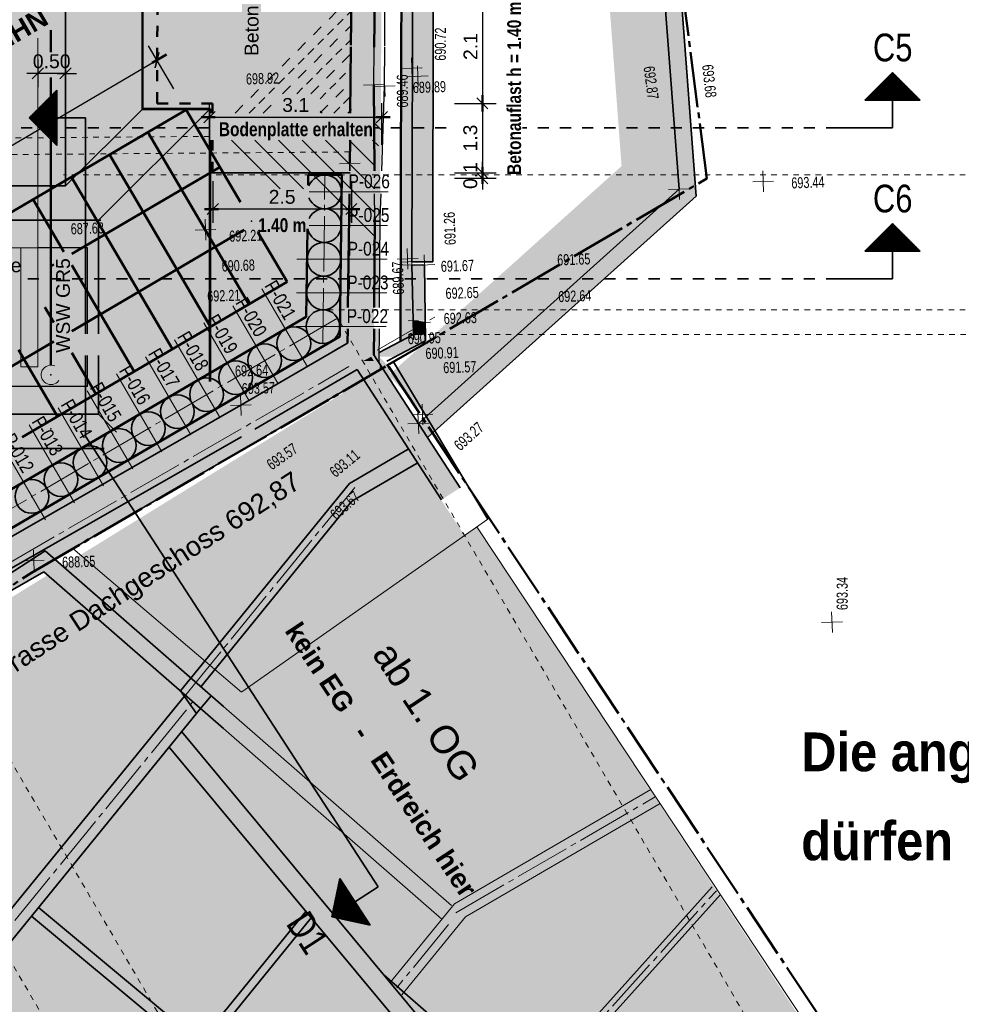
# Model space of a CAD drawing. Header units: metres. Extents: x 1 to 118, y 0 to 84.
# Tile 5 of 24: x 62 to 79, y 16 to 34. Entities that reach past the tile are written whole.
import ezdxf

# ---------------------------------------------------------------- set-up
doc = ezdxf.new("R2010")
doc.units = ezdxf.units.M
for name, pattern in [('ACHSE3', [1.25, 1, -0.1, 0.05, -0.1]), ('DURCHG', [0]), ('GESTR1', [0.4, 0.2, -0.2]), ('GESTR2', [0.25, 0.15, -0.1]), ('GESTR3', [0.2, 0.1, -0.1]), ('PUNKTE', [0.15, 0.05, -0.1])]:
    doc.linetypes.add(name, pattern=pattern)
for name, color, linetype in [('Arbeitsplanie_für_Herstellung_BPW__stat._erf._Anschüttung', 7, 'Continuous'), ('Aushub', 7, 'Continuous'), ('Bestand', 7, 'Continuous'), ('BPW', 7, 'Continuous'), ('BPW-Beschriftung_Pfahlwand', 7, 'Continuous'), ('Dr_nage', 7, 'Continuous'), ('EG-Fundamente', 7, 'Continuous'), ('Gel_nde', 7, 'Continuous'), ('GEOMETRIE', 7, 'Continuous'), ('Grundst_cksgrenze', 7, 'Continuous'), ('H_henkoten', 7, 'Continuous'), ('HILFPU', 7, 'Continuous'), ('Kopfbalken', 7, 'Continuous'), ('Lastverteilungs-Elemente', 7, 'Continuous'), ('MAKET', 7, 'Continuous'), ('Mauern_Bestand', 7, 'Continuous'), ('Nachbargeb_ude', 7, 'Continuous'), ('OG', 7, 'Continuous'), ('SCHNPF', 7, 'Continuous'), ('SCHRAFF', 7, 'Continuous'), ('Spritzbeton', 7, 'Continuous'), ('TEXTE', 7, 'Continuous')]:
    doc.layers.add(name, color=color, linetype=linetype)
doc.styles.add('Arial', font='arial.ttf')
doc.dimstyles.new('ISBSTRICH16E', dxfattribs={"dimtxt": 0.25, "dimasz": 0.1, "dimexe": 0.25, "dimexo": 0, "dimgap": 0.09, "dimtad": 1, "dimdec": 1, "dimzin": 0, "dimdsep": 46, "dimtxsty": 'Arial', "dimblk": 'ID16', "dimblk1": 'ID16', "dimblk2": 'ID16', "dimsah": 1, "dimcen": 0.09, "dimdle": 0.15, "dimclrd": 6, "dimclre": 6, "dimclrt": 6, "dimadec": 1, "dimazin": 0, "dimtfac": 1, "dimtdec": 4, "dimtix": 1, "dimtmove": 2, "dimatfit": 3, "dimfxl": 1, "dimtvp": 0.004, "dimtolj": 1, "dimtzin": 0, "dimarcsym": 0})
doc.dimstyles.new('ISBSTRICH18E', dxfattribs={"dimtxt": 0.25, "dimasz": 0.1, "dimexe": 0.25, "dimexo": 0, "dimgap": 0.09, "dimtad": 1, "dimdec": 1, "dimzin": 0, "dimdsep": 46, "dimtxsty": 'Arial', "dimblk": 'ID18', "dimblk1": 'ID18', "dimblk2": 'ID18', "dimsah": 1, "dimcen": 0.09, "dimdle": 0.15, "dimclrd": 180, "dimclre": 180, "dimclrt": 180, "dimadec": 1, "dimazin": 0, "dimtfac": 1, "dimtdec": 4, "dimtix": 1, "dimtmove": 2, "dimatfit": 3, "dimfxl": 1, "dimtvp": 0.004, "dimtolj": 1, "dimtzin": 0, "dimarcsym": 0})
doc.dimstyles.new('ISBSTRICH2E', dxfattribs={"dimtxt": 0.25, "dimasz": 0.1, "dimexe": 0.25, "dimexo": 0, "dimgap": 0.09, "dimtad": 1, "dimzin": 0, "dimdsep": 46, "dimtxsty": 'Arial', "dimblk": 'ID2', "dimblk1": 'ID2', "dimblk2": 'ID2', "dimsah": 1, "dimcen": 0.09, "dimdle": 0.15, "dimclrd": 1, "dimclre": 1, "dimclrt": 1, "dimazin": 0, "dimtfac": 1, "dimtdec": 4, "dimtix": 1, "dimtmove": 2, "dimatfit": 3, "dimfxl": 1, "dimtvp": 0.004, "dimtolj": 1, "dimtzin": 0, "dimarcsym": 0})
doc.dimstyles.new('ISBSTRICH7E', dxfattribs={"dimtxt": 0.25, "dimasz": 0.1, "dimexe": 0.3, "dimexo": 0, "dimgap": 0.09, "dimtad": 1, "dimzin": 0, "dimdsep": 46, "dimtxsty": 'Arial', "dimblk": 'ID7', "dimblk1": 'ID7', "dimblk2": 'ID7', "dimsah": 1, "dimcen": 0.09, "dimdle": 0.2, "dimclrd": 5, "dimclre": 5, "dimclrt": 5, "dimazin": 0, "dimtfac": 1, "dimtdec": 4, "dimtix": 1, "dimtmove": 2, "dimatfit": 3, "dimfxl": 1, "dimtvp": 0.004, "dimtolj": 1, "dimtzin": 0, "dimarcsym": 0})

# ---------------------------------------------------------------- blocks, each defined once
blk = doc.blocks.new('ID7')
at = {"color": 5, "linetype": 'DURCHG', "lineweight": 35}
blk.add_line((-1, -1), (1, 1), dxfattribs=at)
at = {"color": 5, "linetype": 'DURCHG', "lineweight": 50}
blk.add_line((2, 0), (-1, 0), dxfattribs=at)
blk = doc.blocks.new('*D33')
at = {"layer": 'Defpoints', "color": 0}
for p in [(64.459, 33.221), (64.762, 32.704), (57.172, 28.25)]:
    blk.add_point(p, dxfattribs=at)
at = {"layer": 'MAKET', "color": 5, "lineweight": -2}
for p, q in [((64.762, 32.704), (64.307, 33.48)), ((56.955, 28.818), (64.372, 33.171)), ((57.172, 28.25), (56.717, 29.026))]:
    blk.add_line(p, q, dxfattribs=at)
at = {"layer": 'MAKET', "color": 5, "lineweight": -2, "xscale": 0.1, "yscale": 0.1, "zscale": 0.1}
for p, rotation in [((64.459, 33.221), 30.40390090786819), ((56.869, 28.768), 210.4039009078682)]:
    blk.add_blockref('ID7', p, dxfattribs=dict(at, rotation=rotation))
at = {"layer": 'MAKET', "color": 5, "insert": (60.553, 31.182), "char_height": 0.25, "attachment_point": 5, "rotation": 30.4039, "style": 'Arial'}
blk.add_mtext('\\A1;8.80', dxfattribs=at)
blk = doc.blocks.new('ID2')
at = {"color": 1, "linetype": 'DURCHG', "lineweight": 25}
for p, q in [((-1, -1), (1, 1)), ((1.5, 0), (-1, 0))]:
    blk.add_line(p, q, dxfattribs=at)
blk = doc.blocks.new('*D61')
at = {"layer": 'Defpoints', "color": 0}
for p in [(62.309, 33.233), (62.809, 33.233), (62.309, 32.983)]:
    blk.add_point(p, dxfattribs=at)
at = {"layer": 'MAKET', "color": 1, "lineweight": -2}
for p, q in [((62.309, 33.233), (62.309, 32.733)), ((62.809, 33.233), (62.809, 32.733)), ((62.209, 32.983), (62.109, 32.983)), ((62.809, 32.983), (62.309, 32.983)), ((62.909, 32.983), (63.009, 32.983))]:
    blk.add_line(p, q, dxfattribs=at)
at = {"layer": 'MAKET', "color": 1, "lineweight": -2, "xscale": 0.1, "yscale": 0.1, "zscale": 0.1}
blk.add_blockref('ID2', (62.309, 32.983), dxfattribs=at)
at = {"layer": 'MAKET', "color": 1, "lineweight": -2, "xscale": 0.1, "yscale": 0.1, "zscale": 0.1, "rotation": 180}
blk.add_blockref('ID2', (62.809, 32.983), dxfattribs=at)
at = {"layer": 'MAKET', "color": 1, "insert": (62.559, 33.2), "char_height": 0.25, "attachment_point": 5, "style": 'Arial'}
blk.add_mtext('\\A1;0.50', dxfattribs=at)
blk = doc.blocks.new('ID16')
at = {"color": 6, "linetype": 'DURCHG', "lineweight": 25}
blk.add_line((-1, -1), (1, 1), dxfattribs=at)
at = {"color": 6, "linetype": 'DURCHG', "lineweight": 50}
blk.add_line((1.5, 0), (-1, 0), dxfattribs=at)
blk = doc.blocks.new('*D97')
at = {"layer": 'Defpoints', "color": 0}
for p in [(69.828, 34.492), (69.828, 32.442), (70.328, 32.442)]:
    blk.add_point(p, dxfattribs=at)
at = {"layer": 'MAKET', "color": 6, "lineweight": -2}
for p, q in [((69.828, 34.492), (70.578, 34.492)), ((70.328, 34.392), (70.328, 32.542)), ((69.828, 32.442), (70.578, 32.442))]:
    blk.add_line(p, q, dxfattribs=at)
at = {"layer": 'MAKET', "color": 6, "lineweight": -2, "xscale": 0.1, "yscale": 0.1, "zscale": 0.1}
for p, rotation in [((70.328, 34.492), 90.0000000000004), ((70.328, 32.442), 270.0000000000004)]:
    blk.add_blockref('ID16', p, dxfattribs=dict(at, rotation=rotation))
at = {"layer": 'MAKET', "color": 6, "insert": (70.113, 33.467), "char_height": 0.25, "attachment_point": 5, "rotation": 90, "style": 'Arial'}
blk.add_mtext('\\A1;2.1', dxfattribs=at)
blk = doc.blocks.new('*D98')
at = {"layer": 'Defpoints', "color": 0}
for p in [(69.828, 32.442), (69.828, 31.189), (70.328, 31.189)]:
    blk.add_point(p, dxfattribs=at)
at = {"layer": 'MAKET', "color": 6, "lineweight": -2}
for p, q in [((69.828, 32.442), (70.578, 32.442)), ((70.328, 32.342), (70.328, 31.289)), ((69.828, 31.189), (70.578, 31.189))]:
    blk.add_line(p, q, dxfattribs=at)
at = {"layer": 'MAKET', "color": 6, "lineweight": -2, "xscale": 0.1, "yscale": 0.1, "zscale": 0.1}
for p, rotation in [((70.328, 32.442), 90), ((70.328, 31.189), 270)]:
    blk.add_blockref('ID16', p, dxfattribs=dict(at, rotation=rotation))
at = {"layer": 'MAKET', "color": 6, "insert": (70.111, 31.815), "char_height": 0.25, "attachment_point": 5, "rotation": 90, "style": 'Arial'}
blk.add_mtext('\\A1;1.3', dxfattribs=at)
blk = doc.blocks.new('*D99')
at = {"layer": 'Defpoints', "color": 0}
for p in [(69.828, 31.189), (69.828, 31.089), (70.328, 31.089)]:
    blk.add_point(p, dxfattribs=at)
at = {"layer": 'MAKET', "color": 6, "lineweight": -2}
for p, q in [((70.328, 31.289), (70.328, 31.389)), ((69.828, 31.189), (70.578, 31.189)), ((70.328, 31.189), (70.328, 31.089)), ((69.828, 31.089), (70.578, 31.089)), ((70.328, 30.989), (70.328, 30.889))]:
    blk.add_line(p, q, dxfattribs=at)
at = {"layer": 'MAKET', "color": 6, "lineweight": -2, "xscale": 0.1, "yscale": 0.1, "zscale": 0.1}
for p, rotation in [((70.328, 31.189), 270), ((70.328, 31.089), 90)]:
    blk.add_blockref('ID16', p, dxfattribs=dict(at, rotation=rotation))
at = {"layer": 'MAKET', "color": 6, "insert": (70.111, 31.139), "char_height": 0.25, "attachment_point": 5, "rotation": 90, "style": 'Arial'}
blk.add_mtext('\\A1;0.1', dxfattribs=at)
blk = doc.blocks.new('ID18')
at = {"color": 180, "linetype": 'DURCHG', "lineweight": 25}
blk.add_line((-1, -1), (1, 1), dxfattribs=at)
at = {"color": 180, "linetype": 'DURCHG', "lineweight": 50}
blk.add_line((1.5, 0), (-1, 0), dxfattribs=at)
blk = doc.blocks.new('*D106')
at = {"layer": 'Defpoints', "color": 0}
for p in [(68.515, 32.193), (65.405, 31.693), (68.515, 31.693)]:
    blk.add_point(p, dxfattribs=at)
at = {"layer": 'MAKET', "color": 180, "lineweight": -2}
for p, q in [((65.405, 31.693), (65.405, 32.443)), ((68.515, 31.693), (68.515, 32.443)), ((65.505, 32.193), (68.415, 32.193))]:
    blk.add_line(p, q, dxfattribs=at)
at = {"layer": 'MAKET', "color": 180, "lineweight": -2, "xscale": 0.1, "yscale": 0.1, "zscale": 0.1, "rotation": 180}
blk.add_blockref('ID18', (65.405, 32.193), dxfattribs=at)
at = {"layer": 'MAKET', "color": 180, "lineweight": -2, "xscale": 0.1, "yscale": 0.1, "zscale": 0.1}
blk.add_blockref('ID18', (68.515, 32.193), dxfattribs=at)
at = {"layer": 'MAKET', "color": 180, "insert": (66.96, 32.411), "char_height": 0.25, "attachment_point": 5, "style": 'Arial'}
blk.add_mtext('\\A1;3.1', dxfattribs=at)
blk = doc.blocks.new('*D108')
at = {"layer": 'Defpoints', "color": 0}
for p in [(65.466, 31.035), (67.966, 31.035), (65.466, 30.535)]:
    blk.add_point(p, dxfattribs=at)
at = {"layer": 'MAKET', "color": 6, "lineweight": -2}
for p, q in [((65.466, 31.035), (65.466, 30.285)), ((67.966, 31.035), (67.966, 30.285)), ((67.866, 30.535), (65.566, 30.535))]:
    blk.add_line(p, q, dxfattribs=at)
at = {"layer": 'MAKET', "color": 6, "lineweight": -2, "xscale": 0.1, "yscale": 0.1, "zscale": 0.1, "rotation": 180}
blk.add_blockref('ID16', (65.466, 30.535), dxfattribs=at)
at = {"layer": 'MAKET', "color": 6, "lineweight": -2, "xscale": 0.1, "yscale": 0.1, "zscale": 0.1}
blk.add_blockref('ID16', (67.966, 30.535), dxfattribs=at)
at = {"layer": 'MAKET', "color": 6, "insert": (66.716, 30.752), "char_height": 0.25, "attachment_point": 5, "style": 'Arial'}
blk.add_mtext('\\A1;2.5', dxfattribs=at)

msp = doc.modelspace()

# ---------------------------------------------------------------- hatches: boundary and pattern name
at = {"layer": 'Arbeitsplanie_für_Herstellung_BPW__stat._erf._Anschüttung'}
for color, points in [(9, [(55.495, 31.281), (60.033, 23.548), (67.894, 28.116), (67.966, 31.189), (65.469, 31.189), (65.466, 34.494), (67.966, 34.491), (68.06, 44.581), (64.303, 44.552), (64.263, 36.426), (55.495, 31.281)]), (6, [(64.462, 32.442), (65.466, 32.442), (65.466, 34.494), (64.462, 34.494)])]:
    msp.add_hatch(color=color, dxfattribs=at).paths.add_polyline_path(points)
at = {"layer": 'Aushub'}
for points in [[(63.587, 32.332), (64.189, 32.332), (64.189, 36.382), (63.587, 36.382)], [(64.189, 31.73), (64.817, 31.73), (64.817, 32.332), (64.189, 32.332)], [(64.803, 27.425), (65.405, 27.425), (65.405, 31.868), (64.803, 31.868)], [(59.525, 30.35), (62.809, 30.35), (62.809, 30.952), (59.525, 30.952)], [(58.685, 26.213), (63.405, 26.213), (63.405, 26.815), (58.685, 26.815)]]:
    msp.add_hatch(color=7, dxfattribs=at).paths.add_polyline_path(points)
at = {"layer": 'Bestand'}
for points in [[(68.475, 28.757), (67.903, 28.757), (68.026, 49.116), (66.119, 48.241), (66.118, 49.496), (68.118, 49.512), (68.11, 56.395), (66.11, 56.387), (66.109, 56.687), (68.946, 56.709), (69.174, 70.875), (61.939, 70.95), (61.942, 71.3), (69.529, 71.221), (69.291, 56.394), (68.46, 56.406), (68.465, 48.579), (68.593, 48.564), (68.475, 28.757)], [(65.705, 56.684), (65.695, 49.362), (64.695, 49.362), (64.695, 36.178), (64.189, 36.178), (64.189, 32.342), (65.405, 32.342), (65.415, 27.425), (68.371, 27.906), (68.46, 56.406), (65.705, 56.684)], [(68.472, 28.373), (67.898, 28.373), (67.894, 28.116), (68.468, 27.872), (68.472, 28.373)]]:
    msp.add_hatch(color=180, dxfattribs=at).paths.add_polyline_path(points)
at = {"layer": 'BPW'}
for points in [[(67.181, 30.845), (67.789, 30.845, 0.414214), (67.485, 31.149, 0.414214)], [(67.485, 30.541, 0.414214), (67.789, 30.845), (67.181, 30.845, 0.414214)], [(67.173, 30.237), (67.781, 30.237, 0.414214), (67.477, 30.541, 0.414214)], [(67.477, 29.933, 0.414214), (67.781, 30.237), (67.173, 30.237, 0.414214)], [(67.165, 29.629), (67.773, 29.629, 0.414214), (67.469, 29.933, 0.414214)], [(67.469, 29.325, 0.414214), (67.773, 29.629), (67.165, 29.629, 0.414214)], [(67.156, 29.021), (67.764, 29.021, 0.414214), (67.46, 29.325, 0.414214)], [(67.46, 28.717, 0.414214), (67.764, 29.021), (67.156, 29.021, 0.414214)], [(67.148, 28.413), (67.756, 28.413, 0.414214), (67.452, 28.717, 0.414214)], [(66.623, 28.107), (67.231, 28.107, 0.414214), (66.927, 28.411, 0.414214)], [(67.452, 28.109, 0.414214), (67.756, 28.413), (67.148, 28.413, 0.414214)], [(66.098, 27.8), (66.706, 27.8, 0.414214), (66.402, 28.104, 0.414214)], [(66.927, 27.803, 0.414214), (67.231, 28.107), (66.623, 28.107, 0.414214)], [(65.573, 27.493), (66.181, 27.493, 0.414214), (65.877, 27.797, 0.414214)], [(66.402, 27.496, 0.414214), (66.706, 27.8), (66.098, 27.8, 0.414214)], [(65.048, 27.187), (65.656, 27.187, 0.414214), (65.352, 27.491, 0.414214)], [(65.877, 27.189, 0.414214), (66.181, 27.493), (65.573, 27.493, 0.414214)], [(64.523, 26.88), (65.131, 26.88, 0.414214), (64.827, 27.184, 0.414214)], [(65.352, 26.883, 0.414214), (65.656, 27.187), (65.048, 27.187, 0.414214)], [(63.998, 26.573), (64.606, 26.573, 0.414214), (64.302, 26.877, 0.414214)], [(64.827, 26.576, 0.414214), (65.131, 26.88), (64.523, 26.88, 0.414214)], [(63.473, 26.267), (64.081, 26.267, 0.414214), (63.777, 26.571, 0.414214)], [(64.302, 26.269, 0.414214), (64.606, 26.573), (63.998, 26.573, 0.414214)], [(62.948, 25.96), (63.556, 25.96, 0.414214), (63.252, 26.264, 0.414214)], [(63.777, 25.963, 0.414214), (64.081, 26.267), (63.473, 26.267, 0.414214)], [(62.423, 25.653), (63.031, 25.653, 0.414214), (62.727, 25.957, 0.414214)], [(63.252, 25.656, 0.414214), (63.556, 25.96), (62.948, 25.96, 0.414214)], [(61.898, 25.347), (62.506, 25.347, 0.414214), (62.202, 25.651, 0.414214)], [(62.727, 25.349, 0.414214), (63.031, 25.653), (62.423, 25.653, 0.414214)], [(62.202, 25.043, 0.414214), (62.506, 25.347), (61.898, 25.347, 0.414214)]]:
    msp.add_hatch(color=7, dxfattribs=at).paths.add_polyline_path(points)
at = {"layer": 'Gel_nde'}
for points in [[(72.87, 30.894), (73.875, 30.894), (73.269, 38.985), (72.264, 38.985)], [(72.376, 30.894), (73.875, 30.894), (73.205, 31.639)], [(68.644, 27.539), (70.143, 27.539), (73.875, 30.894), (72.376, 30.894)], [(72.875, 30.819), (73.875, 30.894), (72.87, 30.894)], [(69.314, 26.794), (70.143, 27.539), (68.644, 27.539)]]:
    msp.add_hatch(color=7, dxfattribs=at).paths.add_polyline_path(points)
at = {"layer": 'Lastverteilungs-Elemente'}
msp.add_hatch(color=5, dxfattribs=at).paths.add_polyline_path([(66.257, 30.157), (66.198, 30.256), (65.508, 29.851), (66.116, 28.816), (66.806, 29.221), (66.257, 30.157)])
at = {"layer": 'Mauern_Bestand'}
for points in [[(73.875, 30.894), (74.185, 30.769), (73.584, 38.794), (74.649, 38.912), (74.616, 39.21), (73.263, 39.06), (73.875, 30.894)], [(69.055, 29.584), (69.435, 29.584), (69.447, 37.01), (69.074, 37.01)], [(73.875, 30.894), (74.185, 30.769), (69.338, 26.412), (69.173, 26.667), (73.875, 30.894)], [(69.435, 29.583), (69.435, 29.584), (69.055, 29.584)], [(69.055, 29.524), (69.285, 29.524), (69.055, 29.529)], [(69.078, 28.519), (69.297, 28.519), (69.285, 29.524), (69.055, 29.524)], [(69.079, 28.487), (69.297, 28.487), (69.081, 28.519), (69.078, 28.519)], [(69.084, 28.269), (69.3, 28.269), (69.297, 28.487), (69.079, 28.487)], [(68.872, 28.158), (69.302, 28.158), (69.3, 28.269), (69.084, 28.269)], [(68.322, 27.868), (68.751, 27.868), (69.302, 28.158), (68.872, 28.158)], [(68.022, 27.71), (68.322, 27.868), (68.486, 27.728), (69.925, 25.503), (69.589, 25.286), (68.022, 27.71)], [(68.057, 27.728), (68.486, 27.728), (68.493, 27.732), (68.064, 27.732)], [(68.064, 27.732), (68.484, 27.732), (68.371, 27.793), (68.179, 27.793)], [(68.179, 27.793), (68.371, 27.793), (68.322, 27.868)]]:
    msp.add_hatch(color=7, dxfattribs=at).paths.add_polyline_path(points)
at = {"layer": 'Nachbargeb_ude'}
for color, points in [(7, [(65.469, 31.189), (67.966, 31.189), (67.966, 34.491), (65.469, 34.491)]), (7, [(67.148, 28.413), (67.756, 28.413, 0.414214), (67.452, 28.717, 0.414214)]), (7, [(67.452, 28.109, 0.414214), (67.756, 28.413), (67.148, 28.413, 0.414214)]), (7, [(55.549, 20.942), (55.558, 20.269), (56.181, 20.384), (62.416, 23.989), (62.614, 24.214), (68.619, 27.714), (68.468, 27.872), (67.894, 28.116), (55.549, 20.942)]), (7, [(69.15, 25.949), (67.894, 25.213), (64.909, 21.686), (64.68, 20.824), (69.584, 15.472), (60.046, 3.569), (58.119, 5.202), (56.66, 3.463), (50.217, 8.81), (55.491, 19.616), (68.622, 27.71), (69.15, 25.949)]), (7, [(68.183, 27.46), (68.068, 27.638), (62.026, 24.064), (62.195, 23.97), (68.183, 27.46)]), (7, [(68.808, 26.097), (69.047, 26.097), (68.987, 26.201)]), (84, [(75.333, 14.332), (76.465, 15.32), (70.23, 24.797), (70.011, 24.634), (69.15, 25.949), (67.976, 25.26), (65.023, 21.636), (64.906, 21.101), (68.55, 16.716), (73.653, 12.262), (75.333, 14.332)]), (7, [(68.899, 25.94), (69.138, 25.94), (69.047, 26.097), (68.808, 26.097)]), (7, [(67.934, 25.583), (68.409, 25.583), (68.29, 25.789)]), (7, [(68.959, 25.837), (69.138, 25.94), (68.899, 25.94)]), (7, [(67.976, 25.26), (67.934, 25.583), (64.885, 21.841), (64.953, 21.744), (52.724, 6.723), (53.191, 6.722), (65.437, 21.75), (65.242, 21.92), (67.976, 25.26)]), (7, [(67.964, 25.532), (68.439, 25.532), (68.409, 25.583), (67.934, 25.583)]), (7, [(68.083, 25.326), (68.439, 25.532), (67.964, 25.532)]), (7, [(62.416, 23.989), (62.439, 24.367), (60.555, 23.144), (55.558, 20.269), (56.181, 20.384), (62.416, 23.989)]), (7, [(64.885, 21.841), (65.071, 22.069), (62.614, 24.214), (62.34, 24.055), (64.885, 21.841)]), (7, [(73.161, 12.292), (73.362, 12.516), (68.55, 16.716), (64.906, 21.101), (64.68, 20.824), (69.169, 15.424), (69.584, 15.472), (69.557, 15.438), (73.161, 12.292)]), (7, [(65.97, 14.89), (62.322, 17.929), (62.196, 17.774), (65.613, 14.927), (56.609, 3.874), (53.191, 6.722), (52.724, 6.723), (56.66, 3.463), (65.97, 14.89)])]:
    msp.add_hatch(color=color, dxfattribs=at).paths.add_polyline_path(points)
at = {"layer": 'SCHRAFF'}
for points in [[(61.944, 32.612), (62.309, 32.612), (62.309, 33.619), (61.944, 33.619)], [(61.944, 29.832), (62.309, 29.832), (62.309, 31.884), (61.944, 31.884)], [(62.005, 27.686), (62.309, 27.686), (62.309, 29.832), (62.005, 29.832)]]:
    msp.add_hatch(color=9, dxfattribs=at).paths.add_polyline_path(points)
at = {"layer": 'Spritzbeton'}
msp.add_hatch(color=4, dxfattribs=at).paths.add_polyline_path([(68.869, 35.296), (69.069, 35.218), (69.065, 33.427), (69.06, 31.505), (69.055, 29.529), (69.082, 28.363), (69.084, 28.269), (68.851, 28.147), (68.858, 30.787), (68.865, 33.427), (68.869, 35.296)])

# ---------------------------------------------------------------- linework, layer by layer
at = {"layer": 'Arbeitsplanie_für_Herstellung_BPW__stat._erf._Anschüttung', "color": 6, "linetype": 'GESTR1', "lineweight": 50}
for p, q in [((64.462, 32.442), (64.466, 34.492)), ((65.462, 32.442), (64.462, 32.442)), ((65.462, 32.265), (65.462, 32.442)), ((65.46, 31.189), (65.461, 31.779))]:
    msp.add_line(p, q, dxfattribs=at)
at = {"layer": 'Arbeitsplanie_für_Herstellung_BPW__stat._erf._Anschüttung', "color": 6, "linetype": 'GESTR1', "lineweight": 25}
for p, q in [((65.866, 32.265), (67.966, 34.364)), ((66.725, 32.614), (67.966, 33.855)), ((67.234, 32.614), (67.966, 33.346)), ((67.399, 32.27), (67.966, 32.837)), ((66.375, 32.265), (66.614, 32.503)), ((67.903, 32.265), (67.966, 32.328)), ((67.937, 31.189), (65.46, 31.189))]:
    msp.add_line(p, q, dxfattribs=at)
at = {"layer": 'Arbeitsplanie_für_Herstellung_BPW__stat._erf._Anschüttung', "color": 6, "linetype": 'GESTR2', "lineweight": 25}
for p, q in [((66.121, 32.265), (67.966, 34.11)), ((66.98, 32.614), (67.966, 33.601)), ((67.399, 32.525), (67.966, 33.091)), ((67.648, 32.265), (67.966, 32.582))]:
    msp.add_line(p, q, dxfattribs=at)
at = {"layer": 'Aushub', "color": 7, "linetype": 'DURCHG', "lineweight": 35}
for p, q in [((62.809, 30.952), (62.809, 37.301)), ((64.189, 32.332), (64.189, 36.188)), ((62.809, 30.952), (64.189, 32.332)), ((65.405, 32.332), (63.405, 30.332)), ((64.189, 32.332), (65.405, 32.332)), ((65.405, 27.425), (65.405, 32.332)), ((65.445, 32.332), (65.445, 32.332)), ((65.445, 32.332), (65.445, 32.332)), ((67.944, 31.189), (65.445, 31.189)), ((62.809, 30.952), (58.685, 30.952)), ((63.445, 30.332), (59.305, 30.332)), ((63.405, 28.281), (63.405, 30.332)), ((63.405, 26.833), (63.405, 27.89)), ((63.405, 26.833), (59.305, 26.833)), ((63.405, 26.833), (63.729, 26.509)), ((63.508, 26.213), (58.685, 26.213))]:
    msp.add_line(p, q, dxfattribs=at)
at = {"layer": 'Bestand', "color": 180, "linetype": 'DURCHG', "lineweight": 50}
for p, q in [((68.378, 33.455), (68.412, 37.217)), ((64.199, 32.342), (64.199, 36.178)), ((67.957, 33.49), (67.978, 35.8)), ((67.946, 32.265), (67.957, 33.462)), ((68.381, 31.222), (68.372, 32.775)), ((64.199, 32.342), (65.415, 32.342)), ((65.415, 32.265), (65.415, 32.342)), ((65.415, 27.425), (65.415, 31.779)), ((67.938, 31.358), (67.942, 31.779)), ((67.903, 28.757), (67.931, 30.806)), ((68.376, 28.757), (68.385, 30.392)), ((67.894, 28.116), (67.898, 28.372)), ((68.371, 27.906), (68.374, 28.372))]:
    msp.add_line(p, q, dxfattribs=at)
at = {"layer": 'Bestand', "color": 180, "linetype": 'DURCHG', "lineweight": 25}
for p, q in [((68.566, 33.477), (68.572, 37.193)), ((68.372, 32.775), (68.378, 33.448)), ((68.565, 32.755), (68.566, 33.461)), ((68.515, 31.222), (68.565, 32.755)), ((67.399, 32.303), (67.438, 32.265)), ((68.362, 32.188), (68.385, 32.166)), ((65.802, 31.779), (66.679, 30.902)), ((66.226, 31.779), (67.103, 30.902)), ((66.651, 31.779), (68.378, 30.051)), ((67.075, 31.779), (68.379, 30.474)), ((67.499, 31.779), (68.381, 30.897)), ((67.923, 31.779), (68.382, 31.32)), ((68.348, 31.779), (68.383, 31.743)), ((67.936, 31.222), (67.938, 31.358)), ((67.936, 31.222), (67.938, 31.358)), ((67.903, 28.757), (67.931, 30.806)), ((68.385, 30.392), (68.383, 30.806)), ((68.487, 30.379), (68.501, 30.806)), ((68.475, 28.757), (68.487, 30.379)), ((67.894, 28.116), (67.898, 28.372)), ((68.467, 27.757), (68.472, 28.372))]:
    msp.add_line(p, q, dxfattribs=at)
at = {"layer": 'Bestand', "color": 180, "linetype": 'GESTR1', "lineweight": 25}
msp.add_line((68.362, 32.103), (68.494, 31.972), dxfattribs=at)
at = {"layer": 'Bestand', "color": 254, "linetype": 'GESTR3', "lineweight": 13}
for p, q in [((65.409, 31.846), (59.453, 31.799)), ((67.94, 31.565), (59.453, 31.499))]:
    msp.add_line(p, q, dxfattribs=at)
at = {"layer": 'Bestand', "color": 180, "linetype": 'GESTR2', "lineweight": 25}
msp.add_line((68.348, 31.779), (68.492, 31.634), dxfattribs=at)
at = {"layer": 'BPW', "color": 7, "linetype": 'ACHSE3', "lineweight": 18}
for p, q in [((67.448, 28.109), (67.489, 31.149)), ((67.715, 28.567), (59.087, 23.527))]:
    msp.add_line(p, q, dxfattribs=at)
at = {"layer": 'BPW', "color": 7, "linetype": 'DURCHG', "lineweight": 35}
for centre in [(67.469, 29.629), (67.46, 29.021), (67.452, 28.413), (67.452, 28.413), (66.927, 28.107), (66.402, 27.8), (65.877, 27.493), (65.352, 27.187), (64.827, 26.88), (64.302, 26.573), (63.777, 26.267), (63.252, 25.96), (62.727, 25.653), (62.202, 25.347)]:
    msp.add_circle(centre, 0.304, dxfattribs=at)
for centre, start, end in [((67.485, 30.845), 200.6253, 159.3747), ((67.477, 30.237), 191.2505, 155.3426)]:
    msp.add_arc(centre, 0.304, start, end, dxfattribs=at)
at = {"layer": 'BPW', "color": 4}
for p in [(67.452, 28.413), (67.452, 28.413), (66.927, 28.107), (66.927, 28.107), (66.402, 27.8), (65.877, 27.493), (65.352, 27.187), (64.827, 26.88), (64.302, 26.573), (63.777, 26.267), (63.252, 25.96), (62.727, 25.653), (62.202, 25.347)]:
    msp.add_point(p, dxfattribs=at)
at = {"layer": 'BPW-Beschriftung_Pfahlwand', "color": 7, "linetype": 'DURCHG', "lineweight": 18}
for p, q in [((68.626, 30.845), (67.201, 30.845)), ((68.618, 30.237), (67.201, 30.237)), ((68.61, 29.629), (66.984, 29.629)), ((66.351, 29.092), (67.171, 27.688)), ((68.602, 29.021), (66.976, 29.021)), ((65.826, 28.785), (66.646, 27.382)), ((65.301, 28.479), (66.121, 27.075)), ((68.593, 28.413), (66.968, 28.413)), ((64.776, 28.172), (65.596, 26.768)), ((64.251, 27.865), (65.071, 26.462)), ((63.726, 27.559), (64.546, 26.155)), ((63.201, 27.252), (64.021, 25.848)), ((62.676, 26.945), (63.496, 25.542)), ((62.151, 26.639), (62.971, 25.235)), ((61.626, 26.332), (62.446, 24.928))]:
    msp.add_line(p, q, dxfattribs=at)
at = {"layer": 'Dr_nage', "color": 140, "linetype": 'DURCHG', "lineweight": 50}
for p, q in [((62.545, 33.367), (62.545, 33.761)), ((62.545, 27.717), (62.545, 32.909))]:
    msp.add_line(p, q, dxfattribs=at)
at = {"layer": 'Dr_nage', "color": 7, "linetype": 'DURCHG', "lineweight": 18}
msp.add_arc((62.545, 27.542), 0.175, 66.3514, 323.5907, dxfattribs=at)
at = {"layer": 'Dr_nage', "color": 4}
for p in [(62.545, 27.542), (62.545, 26.569)]:
    msp.add_point(p, dxfattribs=at)
at = {"layer": 'EG-Fundamente', "color": 7, "linetype": 'DURCHG', "lineweight": 18}
for p, q in [((62.309, 29.832), (62.309, 33.619)), ((62.309, 29.832), (48.765, 29.832)), ((62.005, 27.686), (62.005, 29.832)), ((62.005, 29.742), (62.005, 29.832)), ((62.309, 27.686), (62.309, 29.832)), ((62.309, 29.742), (62.309, 29.832)), ((62.309, 27.686), (62.005, 27.686))]:
    msp.add_line(p, q, dxfattribs=at)
at = {"layer": 'EG-Fundamente', "color": 7, "linetype": 'DURCHG', "lineweight": 25}
for p, q in [((63.205, 29.832), (62.309, 29.832)), ((63.205, 28.281), (63.205, 29.832)), ((63.205, 27.333), (63.205, 27.89)), ((63.205, 27.333), (59.805, 27.333))]:
    msp.add_line(p, q, dxfattribs=at)
at = {"layer": 'GEOMETRIE', "color": 7, "linetype": 'PUNKTE', "lineweight": 18}
for p, q in [((67.825, 31.149), (62.774, 31.149)), ((95.239, 31.149), (67.28, 31.149)), ((68.28, 5.901), (54.266, 29.892)), ((70.014, 6.547), (56.437, 29.792)), ((95.239, 28.717), (67.452, 28.717)), ((77.889, 11.147), (67.715, 28.567)), ((96.65, 28.269), (69.084, 28.269))]:
    msp.add_line(p, q, dxfattribs=at)
at = {"layer": 'Grundst_cksgrenze', "color": 54, "linetype": 'ACHSE3', "lineweight": 50}
for p, q in [((74.377, 31.084), (73.57, 37.36)), ((68.619, 27.714), (74.377, 31.084)), ((62.195, 23.97), (68.58, 27.691)), ((62.195, 23.97), (68.58, 27.691)), ((68.605, 27.706), (68.619, 27.714)), ((68.605, 27.706), (68.619, 27.714)), ((68.619, 27.714), (68.64, 27.685)), ((68.64, 27.685), (76.665, 15.57)), ((68.64, 27.685), (76.665, 15.57)), ((55.491, 19.616), (62.195, 23.97))]:
    msp.add_line(p, q, dxfattribs=at)
at = {"layer": 'H_henkoten', "color": 9, "linetype": 'DURCHG', "lineweight": 13}
for p, q in [((69.049, 33.261), (69.062, 32.887)), ((68.868, 33.068), (69.243, 33.081)), ((69.156, 33.117), (69.169, 32.743)), ((68.366, 32.963), (68.379, 32.588)), ((68.559, 32.942), (68.572, 32.568)), ((68.975, 32.923), (69.35, 32.936)), ((68.185, 32.769), (68.56, 32.782)), ((68.378, 32.748), (68.753, 32.761)), ((67.932, 31.546), (67.943, 31.222)), ((67.932, 31.546), (67.943, 31.222)), ((67.751, 31.352), (68.126, 31.365)), ((75.385, 31.221), (75.398, 30.846)), ((73.868, 31.081), (73.881, 30.707)), ((73.868, 31.081), (73.881, 30.707)), ((75.204, 31.027), (75.579, 31.04)), ((73.687, 30.887), (74.062, 30.9)), ((73.687, 30.887), (74.062, 30.9)), ((65.326, 30.349), (65.339, 29.974)), ((65.145, 30.155), (65.52, 30.168)), ((68.973, 29.822), (68.986, 29.447)), ((69.048, 29.771), (69.061, 29.397)), ((69.048, 29.716), (69.061, 29.342)), ((69.278, 29.711), (69.291, 29.337)), ((68.792, 29.628), (69.167, 29.641)), ((68.867, 29.578), (69.242, 29.591)), ((68.867, 29.523), (69.242, 29.536)), ((69.097, 29.518), (69.472, 29.531)), ((69.078, 28.613), (69.085, 28.425)), ((68.988, 28.516), (69.175, 28.522)), ((69.204, 28.483), (69.391, 28.49)), ((69.294, 28.58), (69.301, 28.393)), ((68.99, 28.266), (69.178, 28.273)), ((69.081, 28.363), (69.087, 28.176)), ((68.485, 27.691), (68.487, 27.639)), ((65.966, 27.18), (65.979, 26.806)), ((69.24, 27.014), (69.252, 26.639)), ((65.785, 26.987), (66.16, 26.999)), ((69.059, 26.82), (69.433, 26.833)), ((69.166, 26.854), (69.179, 26.479)), ((68.985, 26.66), (69.36, 26.673)), ((62.232, 24.377), (62.245, 24.002)), ((62.051, 24.183), (62.426, 24.196)), ((76.628, 23.268), (76.641, 22.893)), ((76.447, 23.074), (76.822, 23.087))]:
    msp.add_line(p, q, dxfattribs=at)
at = {"layer": 'HILFPU', "color": 4}
msp.add_point((66.163, 30.317), dxfattribs=at)
at = {"layer": 'Kopfbalken', "color": 5, "linetype": 'DURCHG', "lineweight": 50}
for p, q in [((67.183, 30.963), (67.185, 31.149)), ((67.793, 31.149), (67.185, 31.149)), ((67.754, 28.237), (67.793, 31.149)), ((67.15, 28.589), (67.172, 30.178)), ((67.15, 28.589), (59.008, 23.833)), ((67.754, 28.237), (56.318, 21.558))]:
    msp.add_line(p, q, dxfattribs=at)
at = {"layer": 'Lastverteilungs-Elemente', "color": 5, "linetype": 'DURCHG', "lineweight": 50}
for p, q in [((64.984, 32.326), (60.595, 29.751)), ((64.984, 32.326), (65.964, 30.656)), ((64.294, 31.921), (66.116, 28.816)), ((63.604, 31.516), (65.426, 28.411)), ((65.591, 31.291), (62.921, 29.724)), ((62.914, 31.111), (64.736, 28.007)), ((62.224, 30.707), (62.778, 29.763)), ((66.029, 30.157), (62.921, 28.333)), ((66.28, 30.117), (66.806, 29.221)), ((62.921, 29.519), (64.046, 27.602)), ((66.806, 29.221), (62.027, 26.417)), ((62.438, 28.761), (62.599, 28.486)), ((62.599, 28.144), (58.609, 25.802)), ((61.963, 27.991), (62.666, 26.792)), ((62.921, 27.939), (63.356, 27.197))]:
    msp.add_line(p, q, dxfattribs=at)
at = {"layer": 'Lastverteilungs-Elemente', "color": 5, "linetype": 'GESTR2', "lineweight": 50}
msp.add_line((62.599, 29.535), (62.558, 29.511), dxfattribs=at)
at = {"layer": 'Mauern_Bestand', "color": 7, "linetype": 'DURCHG', "lineweight": 35}
for p, q in [((69.435, 29.583), (69.455, 42.031)), ((73.875, 30.894), (73.263, 39.06)), ((73.584, 38.794), (74.185, 30.769)), ((69.065, 33.427), (69.074, 37.01)), ((69.055, 29.584), (69.065, 33.427)), ((69.173, 26.667), (73.875, 30.894)), ((74.185, 30.769), (69.338, 26.412)), ((69.435, 29.583), (69.055, 29.584)), ((69.084, 28.269), (69.055, 29.529)), ((69.285, 29.524), (69.055, 29.529)), ((69.285, 29.524), (69.302, 28.158)), ((69.297, 28.487), (69.081, 28.519)), ((68.469, 27.945), (69.084, 28.269)), ((68.605, 27.791), (69.302, 28.158)), ((68.371, 27.906), (69.925, 25.503)), ((68.068, 27.638), (69.589, 25.286))]:
    msp.add_line(p, q, dxfattribs=at)
at = {"layer": 'Nachbargeb_ude', "color": 7, "linetype": 'ACHSE3', "lineweight": 18}
for p, q in [((68.429, 27.985), (69.522, 28.617)), ((56.11, 20.862), (67.92, 27.691)), ((64.977, 21.766), (68.025, 25.509)), ((52.867, 6.606), (65.096, 21.627)), ((69.851, 17.832), (73.445, 19.926)), ((68.333, 11.314), (74.548, 18.233)), ((69.715, 17.624), (68.784, 16.48))]:
    msp.add_line(p, q, dxfattribs=at)
at = {"layer": 'Nachbargeb_ude', "color": 7, "linetype": 'DURCHG', "lineweight": 35}
for p, q in [((65.972, 26.993), (67.894, 28.116)), ((67.671, 27.985), (67.894, 28.116)), ((68.726, 27.776), (68.605, 27.706)), ((70.426, 24.935), (68.726, 27.776)), ((68.58, 27.691), (62.94, 24.406)), ((68.068, 27.638), (66.222, 26.56)), ((61.396, 24.379), (65.972, 26.993)), ((65.984, 26.424), (61.651, 23.949)), ((67.934, 25.583), (68.987, 26.201)), ((67.976, 25.26), (69.15, 25.949)), ((64.885, 21.841), (67.934, 25.583)), ((65.249, 21.914), (67.976, 25.26)), ((62.439, 24.367), (60.555, 23.144)), ((65.659, 21.556), (62.439, 24.367)), ((62.94, 24.406), (62.613, 24.215)), ((62.416, 23.989), (56.181, 20.384)), ((65.66, 21.157), (62.416, 23.989)), ((52.724, 6.723), (64.953, 21.744)), ((64.885, 21.841), (65.174, 21.431)), ((65.186, 21.446), (65.437, 21.75)), ((65.246, 21.519), (53.191, 6.722)), ((64.906, 21.101), (69.584, 15.472)), ((64.68, 20.824), (69.169, 15.424)), ((62.196, 17.774), (65.589, 14.946)), ((62.322, 17.929), (65.97, 14.89)), ((67.144, 17.86), (65.228, 15.507)), ((67.242, 17.742), (65.343, 15.411)), ((73.362, 12.516), (68.55, 16.716))]:
    msp.add_line(p, q, dxfattribs=at)
at = {"layer": 'Nachbargeb_ude', "color": 9, "linetype": 'DURCHG', "lineweight": 13}
for p, q in [((65.991, 21.82), (70.426, 24.935)), ((62.94, 24.406), (65.985, 21.815))]:
    msp.add_line(p, q, dxfattribs=at)
at = {"layer": 'Nachbargeb_ude', "color": 7, "linetype": 'DURCHG', "lineweight": 18}
for p, q in [((70.23, 24.797), (76.241, 15.721)), ((62.612, 24.216), (62.614, 24.214)), ((62.333, 24.062), (62.34, 24.055)), ((69.773, 17.965), (65.659, 21.556)), ((69.599, 17.719), (65.66, 21.157)), ((69.823, 17.994), (73.368, 20.059)), ((70.021, 17.762), (73.534, 19.809)), ((74.473, 18.3), (70.872, 14.291)), ((74.622, 18.166), (71.023, 14.159)), ((69.823, 17.994), (68.667, 16.575)), ((70.021, 17.762), (68.875, 16.355))]:
    msp.add_line(p, q, dxfattribs=at)
at = {"layer": 'OG', "color": 4, "linetype": 'GESTR2', "lineweight": 20}
for q in [(62.309, 33.619), (48.765, 29.832)]:
    msp.add_line((62.309, 29.832), q, dxfattribs=at)
at = {"layer": 'SCHNPF', "color": 7, "linetype": 'DURCHG', "lineweight": 35}
for p, q in [((77.227, 32.5), (77.727, 33)), ((77.849, 32.878), (77.606, 32.878)), ((77.834, 32.894), (77.621, 32.894)), ((77.818, 32.909), (77.637, 32.909)), ((77.803, 32.924), (77.652, 32.924)), ((77.788, 32.939), (77.667, 32.939)), ((77.773, 32.954), (77.682, 32.954)), ((77.758, 32.969), (77.697, 32.969)), ((77.743, 32.984), (77.712, 32.984)), ((77.727, 32), (77.727, 33)), ((77.727, 33), (78.227, 32.5)), ((78.03, 32.697), (77.424, 32.697)), ((78.015, 32.712), (77.44, 32.712)), ((78, 32.727), (77.455, 32.727)), ((77.985, 32.742), (77.47, 32.742)), ((77.97, 32.757), (77.485, 32.757)), ((77.955, 32.772), (77.5, 32.772)), ((77.94, 32.788), (77.515, 32.788)), ((77.924, 32.803), (77.53, 32.803)), ((77.909, 32.818), (77.546, 32.818)), ((77.894, 32.833), (77.561, 32.833)), ((77.879, 32.848), (77.576, 32.848)), ((77.864, 32.863), (77.591, 32.863)), ((62.151, 32.182), (62.651, 32.682)), ((62.499, 32.53), (62.499, 31.833)), ((62.514, 32.545), (62.514, 31.818)), ((62.53, 32.56), (62.53, 31.803)), ((62.545, 32.576), (62.545, 31.788)), ((62.56, 32.591), (62.56, 31.772)), ((62.575, 32.606), (62.575, 31.757)), ((62.59, 32.621), (62.59, 31.742)), ((62.605, 32.636), (62.605, 31.727)), ((62.62, 32.651), (62.62, 31.712)), ((62.636, 32.666), (62.636, 31.697)), ((62.651, 32.682), (62.651, 31.682)), ((78.197, 32.53), (77.258, 32.53)), ((78.182, 32.545), (77.273, 32.545)), ((78.167, 32.56), (77.288, 32.56)), ((78.152, 32.575), (77.303, 32.575)), ((78.137, 32.591), (77.318, 32.591)), ((78.121, 32.606), (77.334, 32.606)), ((78.106, 32.621), (77.349, 32.621)), ((78.091, 32.636), (77.364, 32.636)), ((78.076, 32.651), (77.379, 32.651)), ((78.061, 32.666), (77.394, 32.666)), ((78.046, 32.681), (77.409, 32.681)), ((62.317, 32.348), (62.317, 32.015)), ((62.333, 32.363), (62.333, 32)), ((62.348, 32.379), (62.348, 31.985)), ((62.363, 32.394), (62.363, 31.969)), ((62.378, 32.409), (62.378, 31.954)), ((62.393, 32.424), (62.393, 31.939)), ((62.408, 32.439), (62.408, 31.924)), ((62.423, 32.454), (62.423, 31.909)), ((62.439, 32.469), (62.439, 31.894)), ((62.454, 32.485), (62.454, 31.879)), ((62.469, 32.5), (62.469, 31.863)), ((62.484, 32.515), (62.484, 31.848)), ((78.227, 32.5), (77.227, 32.5)), ((78.212, 32.515), (77.243, 32.515)), ((63.171, 32.182), (62.151, 32.182)), ((62.651, 31.682), (62.151, 32.182)), ((62.166, 32.197), (62.166, 32.166)), ((62.181, 32.212), (62.181, 32.151)), ((62.196, 32.227), (62.196, 32.136)), ((62.211, 32.242), (62.211, 32.121)), ((62.227, 32.257), (62.227, 32.106)), ((62.242, 32.272), (62.242, 32.091)), ((62.257, 32.288), (62.257, 32.076)), ((62.272, 32.303), (62.272, 32.06)), ((62.287, 32.318), (62.287, 32.045)), ((62.302, 32.333), (62.302, 32.03)), ((63.171, 28.281), (63.171, 32.182)), ((76.727, 32), (77.727, 32)), ((77.227, 29.774), (77.727, 30.274)), ((77.788, 30.213), (77.667, 30.213)), ((77.773, 30.228), (77.682, 30.228)), ((77.758, 30.244), (77.697, 30.244)), ((77.743, 30.259), (77.712, 30.259)), ((77.727, 29.274), (77.727, 30.274)), ((77.727, 30.274), (78.227, 29.774)), ((77.97, 30.031), (77.485, 30.031)), ((77.955, 30.047), (77.5, 30.047)), ((77.94, 30.062), (77.515, 30.062)), ((77.924, 30.077), (77.53, 30.077)), ((77.909, 30.092), (77.546, 30.092)), ((77.894, 30.107), (77.561, 30.107)), ((77.879, 30.122), (77.576, 30.122)), ((77.864, 30.138), (77.591, 30.138)), ((77.849, 30.153), (77.606, 30.153)), ((77.834, 30.168), (77.621, 30.168)), ((77.818, 30.183), (77.637, 30.183)), ((77.803, 30.198), (77.652, 30.198)), ((78.137, 29.865), (77.318, 29.865)), ((78.121, 29.88), (77.334, 29.88)), ((78.106, 29.895), (77.349, 29.895)), ((78.091, 29.91), (77.364, 29.91)), ((78.076, 29.925), (77.379, 29.925)), ((78.061, 29.941), (77.394, 29.941)), ((78.046, 29.956), (77.409, 29.956)), ((78.03, 29.971), (77.424, 29.971)), ((78.015, 29.986), (77.44, 29.986)), ((78, 30.001), (77.455, 30.001)), ((77.985, 30.016), (77.47, 30.016)), ((78.227, 29.774), (77.227, 29.774)), ((78.212, 29.789), (77.243, 29.789)), ((78.197, 29.804), (77.258, 29.804)), ((78.182, 29.819), (77.273, 29.819)), ((78.167, 29.835), (77.288, 29.835)), ((78.152, 29.85), (77.303, 29.85)), ((76.727, 29.274), (77.727, 29.274)), ((63.171, 26.433), (63.171, 27.89)), ((63.171, 26.433), (68.45, 18.304)), ((67.758, 18.451), (67.611, 17.759)), ((68.45, 18.304), (67.611, 17.759)), ((68.156, 17.643), (67.727, 18.304)), ((68.177, 17.639), (67.731, 18.325)), ((68.198, 17.635), (67.736, 18.346)), ((68.219, 17.63), (67.74, 18.367)), ((68.24, 17.626), (67.745, 18.388)), ((68.261, 17.621), (67.749, 18.409)), ((68.282, 17.617), (67.754, 18.43)), ((68.303, 17.612), (67.758, 18.451)), ((67.988, 17.679), (67.691, 18.136)), ((68.009, 17.675), (67.696, 18.157)), ((68.03, 17.67), (67.7, 18.178)), ((68.051, 17.666), (67.705, 18.199)), ((68.072, 17.661), (67.709, 18.22)), ((68.093, 17.657), (67.714, 18.241)), ((68.114, 17.652), (67.718, 18.262)), ((68.135, 17.648), (67.722, 18.283)), ((67.8, 17.719), (67.651, 17.948)), ((67.821, 17.715), (67.656, 17.969)), ((67.842, 17.71), (67.66, 17.99)), ((67.863, 17.706), (67.665, 18.011)), ((67.884, 17.701), (67.669, 18.032)), ((67.905, 17.697), (67.673, 18.053)), ((67.925, 17.692), (67.678, 18.074)), ((67.946, 17.688), (67.682, 18.095)), ((67.967, 17.684), (67.687, 18.116)), ((67.632, 17.755), (67.616, 17.78)), ((67.653, 17.75), (67.62, 17.801)), ((67.674, 17.746), (67.624, 17.822)), ((67.695, 17.741), (67.629, 17.843)), ((67.716, 17.737), (67.633, 17.864)), ((67.737, 17.733), (67.638, 17.885)), ((67.758, 17.728), (67.642, 17.906)), ((67.779, 17.724), (67.647, 17.927)), ((67.611, 17.759), (68.303, 17.612))]:
    msp.add_line(p, q, dxfattribs=at)
at = {"layer": 'SCHNPF', "color": 7, "linetype": 'GESTR1', "lineweight": 35}
for p, q in [((65.409, 32), (59.61, 32)), ((69.675, 32), (68.362, 32)), ((76.727, 32), (71.054, 32)), ((76.727, 29.274), (61.983, 29.274))]:
    msp.add_line(p, q, dxfattribs=at)
at = {"layer": 'Spritzbeton', "color": 140, "linetype": 'DURCHG', "lineweight": 50}
for p, q in [((68.865, 33.427), (68.874, 37.166)), ((68.851, 28.147), (68.865, 33.427))]:
    msp.add_line(p, q, dxfattribs=at)

# ---------------------------------------------------------------- texts
at = {"layer": 'Arbeitsplanie_für_Herstellung_BPW__stat._erf._Anschüttung', "color": 6, "insert": (56.607, 30.29), "char_height": 0.35, "width": 6.93441, "attachment_point": 7, "rotation": 30.4, "style": 'Arial'}
msp.add_mtext('\\pxqj;{\\fArial|b1|i0|c0|p34|;Arbeitsplanie 689,60 m ü NHN}', dxfattribs=at)
at = {"layer": 'Aushub', "color": 7, "style": 'Arial'}
msp.add_text('Aushubkote', height=0.25, rotation=360, dxfattribs=at).set_placement((60.17, 29.394))
at = {"layer": 'BPW-Beschriftung_Pfahlwand', "color": 7, "style": 'Arial', "width": 0.8}
for s, p in [('P-026', (67.914, 30.909)), ('P-025', (67.906, 30.301)), ('P-024', (67.898, 29.693)), ('P-023', (67.89, 29.085)), ('P-022', (67.881, 28.477))]:
    msp.add_text(s, height=0.25, dxfattribs=at).set_placement(p)
for s, p in [('P-021', (66.39, 29.152)), ('P-020', (65.865, 28.845)), ('P-019', (65.34, 28.539)), ('P-018', (64.815, 28.232)), ('P-017', (64.29, 27.926)), ('P-016', (63.765, 27.619)), ('P-015', (63.24, 27.312)), ('P-014', (62.715, 27.006)), ('P-013', (62.19, 26.699)), ('P-012', (61.665, 26.392))]:
    msp.add_text(s, height=0.25, rotation=300.3, dxfattribs=at).set_placement(p)
at = {"layer": 'H_henkoten', "color": 9, "style": 'Arial', "width": 0.7}
for s, rotation, p in [('690.72', 89.7, (69.669, 33.211)), ('692.87', 277.5, (73.234, 33.099)), ('693.68', 276.3, (74.29, 33.131)), ('698.92', 2, (66.067, 32.78)), ('689.46', 90.6, (68.988, 32.366)), ('689.89', 2, (69.077, 32.625)), ('693.44', 2, (75.904, 30.904)), ('691.26', 92, (69.849, 29.888)), ('687.63', 2, (62.906, 30.075)), ('692.21', 2, (65.764, 29.944)), ('691.65', 2, (71.681, 29.516)), ('690.68', 2, (65.629, 29.405)), ('689.67', 92, (68.916, 28.994)), ('691.67', 2, (69.582, 29.399)), ('692.21', 2, (65.368, 28.861)), ('692.65', 2, (69.667, 28.911)), ('692.64', 2, (71.699, 28.854)), ('692.63', 2, (69.634, 28.457)), ('690.95', 2, (68.984, 28.094)), ('690.91', 2, (69.305, 27.827)), ('692.64', 2, (65.869, 27.509)), ('691.57', 2, (69.625, 27.571)), ('693.57', 2, (65.991, 27.192)), ('693.27', 42, (69.928, 26.159)), ('693.57', 35.2, (66.529, 25.815)), ('693.11', 39.5, (67.677, 25.679)), ('693.67', 42, (67.695, 24.912)), ('688.65', 2, (62.751, 24.059)), ('693.34', 90, (76.918, 23.297))]:
    msp.add_text(s, height=0.2, rotation=rotation, dxfattribs=at).set_placement(p)
at = {"layer": 'MAKET', "color": 6, "insert": (71.029, 31.15), "char_height": 0.25, "width": 3.13537, "attachment_point": 7, "rotation": 90, "style": 'Arial'}
msp.add_mtext('\\pxqj;\\W0.80;{\\fArial|b1|i0|c0|p34|;Betonauflast h = 1.40 m}', dxfattribs=at)
at = {"layer": 'MAKET', "color": 190, "insert": (65.574, 31.774), "char_height": 0.25, "width": 2.78886, "attachment_point": 7, "style": 'Arial'}
msp.add_mtext('\\pxqj;\\W0.80;{\\fArial|b1|i0|c0|p34|;Bodenplatte erhalten}', dxfattribs=at)
at = {"layer": 'MAKET', "color": 6, "insert": (66.283, 30.115), "char_height": 0.25, "width": 0.87187, "attachment_point": 7, "style": 'Arial'}
msp.add_mtext('\\pxqj;\\W0.80;{\\fArial|b1|i0|c0|p34|;1.40 m}', dxfattribs=at)
at = {"layer": 'Nachbargeb_ude', "color": 7, "style": 'Arial'}
for s, height, rotation, p in [('OK FB Terrasse Dachgeschoss 692,87', 0.35, 393, (59.951, 20.894)), ('ab 1. OG', 0.5, 303.5, (68.326, 22.505))]:
    msp.add_text(s, height=height, rotation=rotation, dxfattribs=at).set_placement(p)
at = {"layer": 'Nachbargeb_ude', "color": 84, "insert": (66.747, 22.922), "char_height": 0.35, "width": 5.80965, "attachment_point": 7, "rotation": 303.5, "style": 'Arial'}
msp.add_mtext('\\pxqj;{\\fArial|b1|i0|c0|p34|;kein EG   -   Erdreich hier}', dxfattribs=at)
at = {"layer": 'SCHNPF', "color": 7, "style": 'Arial', "width": 0.8}
for s, p in [('C5', (77.372, 33.2)), ('C6', (77.372, 30.474))]:
    msp.add_text(s, height=0.5, dxfattribs=at).set_placement(p)
msp.add_text('D1', height=0.5, rotation=303, dxfattribs=at).set_placement((66.772, 17.638))
at = {"layer": 'TEXTE', "color": 6, "style": 'Arial'}
msp.add_text('Beton', height=0.25, rotation=90, dxfattribs=at).set_placement((66.289, 33.296))
at = {"layer": 'TEXTE', "color": 7, "style": 'Arial'}
msp.add_text('WSW GR5', height=0.25, rotation=90, dxfattribs=at).set_placement((62.888, 27.94))
at = {"layer": 'TEXTE', "color": 7, "char_height": 0.7, "attachment_point": 7, "style": 'Arial'}
for s, insert, width in [('\\pxqj;\\W0.90;{\\fArial|b1|i0|c0|p34|;Die angegebenen Aushubkoten der östlichen Bauteile}', (76.08, 20.172), 22.56961), ('\\pxqj;\\W0.90;{\\fArial|b1|i0|c0|p34|;dürfen nicht unterschritten werden}', (76.08, 18.772), 14.54173)]:
    msp.add_mtext(s, dxfattribs=dict(at, insert=insert, width=width))

# ---------------------------------------------------------------- dimensions: what is measured, and where the dimension line sits
at = {"layer": 'MAKET'}
for p1, p2, distance, dimstyle, picture, middle in [((69.82835196, 34.491998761), (69.82835196, 32.441998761), 0.5, 'ISBSTRICH16E', '*D97', (70.112840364, 33.466998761)), ((57.172, 28.25), (64.762, 32.704), 0.6, 'ISBSTRICH7E', '*D33', (60.553, 31.182)), ((62.809, 33.233), (62.309, 33.233), 0.25, 'ISBSTRICH2E', '*D61', (62.559, 33.2)), ((65.405, 31.693), (68.515, 31.693), 0.5, 'ISBSTRICH18E', '*D106', (66.96, 32.411)), ((69.828, 32.442), (69.828, 31.189), 0.5, 'ISBSTRICH16E', '*D98', (70.111, 31.815)), ((69.828, 31.189), (69.828, 31.089), 0.5, 'ISBSTRICH16E', '*D99', (70.111, 31.139)), ((67.966, 31.035), (65.466, 31.035), 0.5, 'ISBSTRICH16E', '*D108', (66.716, 30.752))]:
    dim = msp.add_aligned_dim(p1=p1, p2=p2, distance=distance, dimstyle=dimstyle, override={"dimasz": 0.1}, dxfattribs=at)
    dim.commit()
    dim.dimension.update_dxf_attribs({"geometry": picture, "text_midpoint": middle})

doc.saveas('drawing.dxf')
